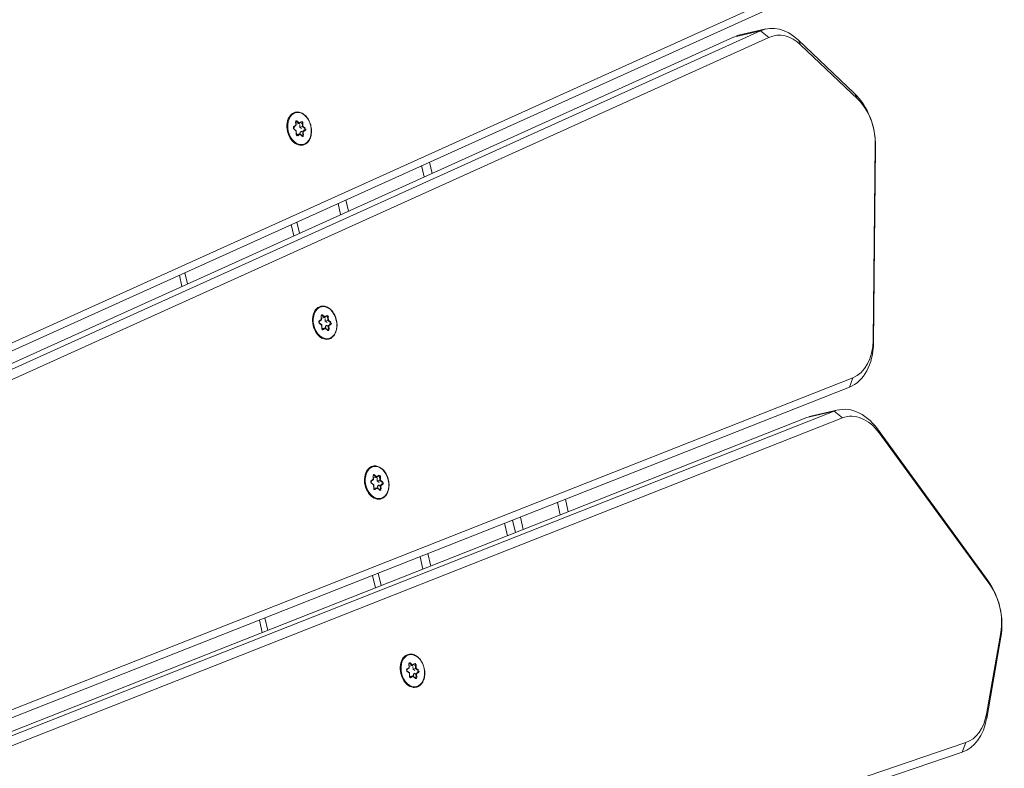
# Model space of a CAD drawing. Extents: x 5477758 to 5478338, y 5918274 to 5918502.
# Tile 110 of 121: x 5477952.148 to 5477952.498, y 5918462.979 to 5918463.244. Entities that reach past the tile are written whole.
import ezdxf

# ---------------------------------------------------------------- set-up
doc = ezdxf.new("R2010")
doc.units = 0
doc.layers.get('0').update_dxf_attribs({"color": 8, "linetype": 'CONTINUOUS', "lineweight": 13})
doc.layers.add('0_PROJEKTOWANE ZABAWKI', color=8, linetype='CONTINUOUS', lineweight=0)

# ---------------------------------------------------------------- blocks, each defined once
blk = doc.blocks.new('zw$CEC1')
for p, q in [((1083.096, -594.164), (1089.242, -591.553)), ((1089.242, -591.553), (1089.087, -591.583)), ((1090.993, -591.553), (1091.147, -591.583)), ((1090.993, -591.553), (1093.703, -592.704)), ((1089.087, -591.583), (1082.941, -594.194)), ((1093.858, -592.734), (1091.147, -591.583)), ((1069.031, -593.757), (1071.343, -592.232)), ((1071.343, -592.232), (1071.139, -592.289)), ((1073.056, -591.975), (1073.154, -591.986)), ((1073.056, -591.975), (1079.835, -593.625)), ((1079.933, -593.637), (1073.154, -591.986)), ((1071.139, -592.289), (1068.826, -593.814)), ((1093.703, -592.704), (1093.858, -592.734)), ((1067.052, -593.583), (1079.973, -658.59)), ((1079.835, -593.625), (1079.933, -593.637)), ((1094.523, -593.651), (1094.823, -593.848)), ((1094.523, -593.651), (1100.999, -659.137)), ((1080.27, -658.772), (1067.349, -593.766)), ((1069.031, -593.757), (1068.826, -593.814)), ((1101.299, -659.334), (1094.823, -593.848)), ((1083.096, -594.164), (1082.941, -594.194)), ((1080.973, -594.636), (1081.271, -594.826)), ((1080.973, -594.636), (1090.271, -657.193)), ((1068.19, -594.848), (1068.19, -595.838)), ((1068.507, -594.803), (1068.21, -595.045)), ((1068.21, -595.045), (1081.13, -660.052)), ((1068.21, -596.035), (1068.21, -595.045)), ((1081.427, -659.81), (1068.507, -594.803)), ((1090.569, -657.383), (1081.271, -594.826)), ((1081.971, -596.396), (1081.971, -595.406)), ((1082.281, -595.32), (1081.982, -595.554)), ((1091.579, -657.877), (1082.281, -595.32)), ((1081.982, -595.554), (1091.281, -658.111)), ((1081.982, -596.544), (1081.982, -595.554)), ((1081.13, -661.042), (1068.21, -596.035)), ((1091.281, -659.101), (1081.982, -596.544)), ((1083.325, -605.578), (1082.869, -605.578)), ((1082.914, -605.878), (1083.37, -605.878)), ((1083.578, -607.278), (1083.122, -607.278)), ((1070.504, -607.578), (1070.095, -607.578)), ((1083.622, -607.578), (1083.166, -607.578)), ((1070.154, -607.878), (1070.563, -607.878)), ((1083.211, -607.878), (1083.667, -607.878)), ((1071.14, -610.778), (1070.731, -610.778)), ((1084.098, -610.778), (1083.642, -610.778)), ((1070.79, -611.078), (1071.199, -611.078)), ((1083.687, -611.078), (1084.143, -611.078)), ((1067.688, -611.776), (1067.599, -611.841)), ((1067.61, -611.859), (1067.704, -611.79)), ((1067.61, -611.862), (1067.61, -611.859)), ((1067.653, -611.69), (1067.688, -611.776)), ((1067.704, -611.787), (1067.666, -611.695)), ((1067.684, -611.9), (1067.704, -611.885)), ((1067.703, -611.671), (1067.835, -611.694)), ((1067.703, -611.675), (1067.703, -611.671)), ((1067.704, -611.79), (1067.704, -611.885)), ((1067.83, -611.672), (1067.707, -611.65)), ((1067.741, -611.773), (1067.835, -611.79)), ((1067.918, -611.608), (1067.83, -611.672)), ((1067.835, -611.694), (1067.929, -611.625)), ((1067.835, -611.694), (1067.835, -611.79)), ((1067.835, -611.79), (1067.902, -611.741)), ((1067.929, -611.625), (1067.929, -611.629)), ((1067.979, -611.634), (1068.017, -611.727)), ((1067.979, -611.638), (1067.979, -611.634)), ((1067.99, -611.757), (1068.017, -611.822)), ((1068.029, -611.707), (1067.994, -611.621)), ((1068.017, -611.727), (1068.148, -611.75)), ((1068.017, -611.727), (1068.017, -611.822)), ((1068.017, -611.822), (1068.09, -611.835)), ((1068.152, -611.729), (1068.029, -611.707)), ((1068.069, -611.854), (1068.106, -611.946)), ((1068.069, -611.854), (1068.069, -611.947)), ((1068.165, -611.78), (1068.072, -611.849)), ((1068.085, -611.846), (1068.174, -611.782)), ((1068.12, -611.933), (1068.085, -611.846)), ((1068.148, -611.75), (1068.148, -611.753)), ((1080.538, -611.849), (1080.573, -611.935)), ((1080.589, -611.946), (1080.551, -611.854)), ((1080.588, -611.83), (1080.72, -611.854)), ((1080.588, -611.834), (1080.588, -611.83)), ((1080.715, -611.831), (1080.592, -611.809)), ((1080.803, -611.767), (1080.715, -611.831)), ((1080.72, -611.854), (1080.814, -611.785)), ((1080.72, -611.854), (1080.72, -611.949)), ((1080.814, -611.785), (1080.814, -611.788)), ((1080.864, -611.793), (1080.902, -611.886)), ((1080.864, -611.797), (1080.864, -611.793)), ((1080.914, -611.866), (1080.879, -611.78)), ((1080.902, -611.886), (1081.033, -611.909)), ((1080.902, -611.886), (1080.902, -611.981)), ((1081.037, -611.888), (1080.914, -611.866)), ((1067.621, -611.894), (1067.744, -611.916)), ((1067.753, -611.913), (1067.623, -611.89)), ((1067.744, -611.916), (1067.779, -612.002)), ((1067.793, -612.007), (1067.756, -611.915)), ((1067.939, -611.946), (1067.846, -612.014)), ((1067.855, -612.015), (1067.943, -611.951)), ((1068.069, -611.968), (1067.94, -611.946)), ((1067.943, -611.951), (1068.066, -611.972)), ((1068.106, -611.946), (1068.106, -611.95)), ((1080.573, -611.935), (1080.484, -612)), ((1080.495, -612.018), (1080.589, -611.949)), ((1080.495, -612.022), (1080.495, -612.018)), ((1080.506, -612.053), (1080.629, -612.075)), ((1080.638, -612.072), (1080.508, -612.049)), ((1080.569, -612.06), (1080.589, -612.044)), ((1080.589, -611.949), (1080.589, -612.044)), ((1080.626, -611.933), (1080.72, -611.949)), ((1080.629, -612.075), (1080.664, -612.161)), ((1080.678, -612.166), (1080.641, -612.074)), ((1080.72, -611.949), (1080.787, -611.9)), ((1080.824, -612.105), (1080.731, -612.173)), ((1080.74, -612.174), (1080.828, -612.11)), ((1080.954, -612.127), (1080.824, -612.105)), ((1080.828, -612.11), (1080.951, -612.132)), ((1080.875, -611.916), (1080.902, -611.981)), ((1080.902, -611.981), (1080.975, -611.994)), ((1080.953, -612.013), (1080.991, -612.105)), ((1080.953, -612.013), (1080.953, -612.106)), ((1081.05, -611.94), (1080.956, -612.008)), ((1080.97, -612.006), (1081.059, -611.941)), ((1081.005, -612.092), (1080.97, -612.006)), ((1080.991, -612.105), (1080.991, -612.109)), ((1081.033, -611.909), (1081.033, -611.912)), ((1087.38, -612.211), (1087.291, -612.275)), ((1087.302, -612.293), (1087.396, -612.224)), ((1087.345, -612.124), (1087.38, -612.211)), ((1087.396, -612.221), (1087.359, -612.129)), ((1087.395, -612.105), (1087.527, -612.129)), ((1087.395, -612.109), (1087.395, -612.105)), ((1087.396, -612.224), (1087.396, -612.32)), ((1087.522, -612.106), (1087.399, -612.085)), ((1087.434, -612.208), (1087.527, -612.224)), ((1087.61, -612.042), (1087.522, -612.106)), ((1087.527, -612.129), (1087.621, -612.06)), ((1087.527, -612.129), (1087.527, -612.224)), ((1087.527, -612.224), (1087.594, -612.175)), ((1087.621, -612.06), (1087.621, -612.063)), ((1087.672, -612.069), (1087.709, -612.161)), ((1087.672, -612.072), (1087.672, -612.069)), ((1087.682, -612.191), (1087.709, -612.256)), ((1087.721, -612.141), (1087.686, -612.055)), ((1087.709, -612.161), (1087.841, -612.184)), ((1087.709, -612.161), (1087.709, -612.256)), ((1087.844, -612.163), (1087.721, -612.141)), ((1087.857, -612.215), (1087.764, -612.283)), ((1087.777, -612.281), (1087.866, -612.216)), ((1087.841, -612.184), (1087.841, -612.188)), ((1074.617, -612.453), (1074.529, -612.517)), ((1074.54, -612.535), (1074.634, -612.466)), ((1074.54, -612.539), (1074.54, -612.535)), ((1074.551, -612.57), (1074.674, -612.592)), ((1074.682, -612.589), (1074.553, -612.566)), ((1074.582, -612.366), (1074.617, -612.453)), ((1074.633, -612.463), (1074.596, -612.371)), ((1074.614, -612.577), (1074.634, -612.562)), ((1074.633, -612.347), (1074.764, -612.371)), ((1074.633, -612.351), (1074.633, -612.347)), ((1074.634, -612.466), (1074.634, -612.562)), ((1074.76, -612.348), (1074.636, -612.327)), ((1074.671, -612.45), (1074.764, -612.466)), ((1074.848, -612.284), (1074.76, -612.348)), ((1074.764, -612.371), (1074.859, -612.302)), ((1074.764, -612.371), (1074.764, -612.466)), ((1074.764, -612.466), (1074.831, -612.417)), ((1074.859, -612.302), (1074.859, -612.305)), ((1074.909, -612.311), (1074.946, -612.403)), ((1074.909, -612.314), (1074.909, -612.311)), ((1074.92, -612.433), (1074.946, -612.498)), ((1074.959, -612.383), (1074.924, -612.297)), ((1074.946, -612.403), (1075.078, -612.426)), ((1074.946, -612.403), (1074.946, -612.498)), ((1074.946, -612.498), (1075.02, -612.511)), ((1075.082, -612.405), (1074.959, -612.383)), ((1074.998, -612.53), (1075.036, -612.623)), ((1074.998, -612.53), (1074.998, -612.623)), ((1075.094, -612.457), (1075.001, -612.525)), ((1075.015, -612.523), (1075.103, -612.458)), ((1075.05, -612.609), (1075.015, -612.523)), ((1075.078, -612.426), (1075.078, -612.429)), ((1087.302, -612.297), (1087.302, -612.293)), ((1087.313, -612.328), (1087.436, -612.35)), ((1087.445, -612.347), (1087.316, -612.324)), ((1087.376, -612.335), (1087.396, -612.32)), ((1087.436, -612.35), (1087.471, -612.436)), ((1087.485, -612.441), (1087.448, -612.349)), ((1087.631, -612.38), (1087.538, -612.448)), ((1087.547, -612.45), (1087.635, -612.385)), ((1087.761, -612.403), (1087.632, -612.38)), ((1087.635, -612.385), (1087.758, -612.407)), ((1087.709, -612.256), (1087.782, -612.269)), ((1087.761, -612.288), (1087.798, -612.381)), ((1087.761, -612.288), (1087.761, -612.381)), ((1087.812, -612.367), (1087.777, -612.281)), ((1087.798, -612.381), (1087.798, -612.384)), ((1071.514, -612.658), (1071.104, -612.658)), ((1071.147, -612.87), (1071.556, -612.87)), ((1074.674, -612.592), (1074.709, -612.678)), ((1074.723, -612.683), (1074.685, -612.591)), ((1074.869, -612.622), (1074.776, -612.69)), ((1074.784, -612.692), (1074.873, -612.627)), ((1074.998, -612.644), (1074.869, -612.622)), ((1074.873, -612.627), (1074.996, -612.649)), ((1075.036, -612.623), (1075.036, -612.626)), ((1084.378, -612.658), (1083.921, -612.658)), ((1083.953, -612.87), (1084.409, -612.87)), ((1072.366, -616.946), (1071.957, -616.946)), ((1085.015, -616.946), (1084.559, -616.946)), ((1071.999, -617.158), (1072.408, -617.158)), ((1084.59, -617.158), (1085.046, -617.158))]:
    blk.add_line(p, q)
for centre, major_axis, ratio, start_param, end_param in [((1090.117, -592.795), (-2, 0), 0.707107, 4.171337, 5.253441), ((1090.117, -592.583), (1.7, 0), 0.707107, 1.029744, 2.111848), ((1072.503, -593.323), (-2, 0), 0.707107, 4.380776, 5.462881), ((1072.503, -593.111), (1.7, 0), 0.707107, 1.239184, 2.321288), ((1092.827, -593.735), (1.7, 0), 0.707107, 0.069813, 1.029744), ((1092.827, -593.947), (2, 0), 0.707107, 0.069813, 1.029744), ((1079.282, -594.762), (1.7, 0), 0.707107, 0.10472, 1.239184), ((1079.282, -594.974), (2, 0), 0.707107, 0.10472, 1.239184), ((1070.19, -594.848), (-2, 0), 0.707107, 5.462881, 6.422812), ((1070.19, -594.636), (-1.7, 0), 0.707107, 5.462881, 6.422812), ((1083.971, -595.406), (-2, 0), 0.707107, 5.253441, 6.387905), ((1083.971, -595.194), (-1.7, 0), 0.707107, 5.253441, 6.387905), ((1070.19, -595.838), (-2, 0), 0.707107, 0, 0.139626), ((1083.971, -596.396), (-2, 0), 0.707107, 0, 0.10472), ((1067.886, -611.826), (-0.6, 0), 0.707107, 0, 3.141593), ((1067.632, -611.863), (-0.045, 0), 0.707107, 5.515192, 7.609587), ((1067.599, -611.852), (-0.0089, 0.0121), 0.508626, 3.748748, 5.319544), ((1067.632, -611.874), (-0.03, 0), 0.707107, 5.515192, 6.283185), ((1067.886, -611.826), (-0.25, 0), 0.707107, 0.095219, 0.407877), ((1067.696, -611.681), (-0.045, 0), 0.707107, 4.467995, 6.56239), ((1067.653, -611.701), (0.0139, 0.0056), 0.679724, 0, 1.301881), ((1067.696, -611.692), (-0.03, 0), 0.707107, 4.467995, 6.283185), ((1067.886, -611.826), (0.25, 0), 0.707107, 2.189614, 2.547433), ((1067.688, -611.787), (0.0166, -0.0047), 0.601017, 0.16912, 1.739916), ((1067.707, -611.661), (0.0026, 0.0148), 0.171098, 0.800479, 2.371275), ((1067.83, -611.683), (0.0037, -0.0158), 0.19164, 0.688736, 2.259533), ((1067.886, -611.826), (0.25, 0), 0.707107, 1.142416, 1.510388), ((1067.951, -611.63), (0.045, 0), 0.707107, 0.279204, 2.3736), ((1067.918, -611.618), (-0.0089, 0.0121), 0.508626, 3.748748, 5.319544), ((1067.951, -611.64), (0.03, 0), 0.707107, 0.279204, 2.3736), ((1067.994, -611.631), (-0.0139, -0.0056), 0.679724, 4.443473, 6.01427), ((1068.029, -611.718), (-0.0104, -0.0129), 0.462667, 4.192773, 5.763569), ((1068.085, -611.857), (-0.0166, 0.0047), 0.601017, 4.881509, 6.452305), ((1067.886, -611.826), (0.25, 0), 0.707107, 0.130169, 0.46319), ((1068.152, -611.74), (0.0026, 0.0148), 0.171098, 0.800479, 2.371275), ((1068.141, -611.77), (0.03, 0), 0.707107, 0, 1.326402), ((1068.141, -611.76), (0.045, 0), 0.707107, 5.515192, 7.609587), ((1068.174, -611.792), (-0.0089, 0.0121), 0.508626, 5.319544, 6.283185), ((1080.581, -611.84), (-0.045, 0), 0.707107, 4.467995, 6.56239), ((1080.538, -611.86), (0.0139, 0.0056), 0.679724, 0, 1.301881), ((1080.581, -611.851), (-0.03, 0), 0.707107, 4.467995, 6.283185), ((1080.771, -611.985), (0.25, 0), 0.707107, 2.189614, 2.547433), ((1080.592, -611.82), (0.0026, 0.0148), 0.171098, 0.800479, 2.371275), ((1080.715, -611.842), (0.0037, -0.0158), 0.19164, 0.688736, 2.259533), ((1080.771, -611.985), (0.25, 0), 0.707107, 1.142416, 1.510388), ((1080.836, -611.789), (0.045, 0), 0.707107, 0.279204, 2.3736), ((1080.803, -611.777), (-0.0089, 0.0121), 0.508626, 3.748748, 5.319544), ((1080.836, -611.799), (0.03, 0), 0.707107, 0.279204, 2.3736), ((1080.879, -611.791), (-0.0139, -0.0056), 0.679724, 4.443473, 6.01427), ((1080.914, -611.877), (-0.0104, -0.0129), 0.462667, 4.192773, 5.763569), ((1081.037, -611.899), (0.0026, 0.0148), 0.171098, 0.800479, 2.371275), ((1081.026, -611.919), (0.045, 0), 0.707107, 5.515192, 7.609587), ((1067.621, -611.905), (0.0026, 0.0148), 0.171098, 0, 0.800479), ((1067.744, -611.926), (-0.0104, -0.0129), 0.462667, 2.890892, 4.192773), ((1067.779, -612.013), (0.0139, 0.0056), 0.679724, 0, 1.301881), ((1067.822, -611.993), (-0.045, 0), 0.707107, 0.279204, 2.3736), ((1067.886, -611.826), (-0.25, 0), 0.707107, 1.152569, 1.475438), ((1067.855, -612.026), (-0.0089, 0.0121), 0.508626, 5.319544, 6.283185), ((1067.943, -611.961), (0.0037, -0.0158), 0.19164, 2.259533, 3.223174), ((1067.886, -611.826), (-0.25, 0), 0.707107, 2.244927, 2.557585), ((1068.077, -611.942), (0.045, 0), 0.707107, 4.467995, 6.56239), ((1068.066, -611.983), (0.0026, 0.0148), 0.171098, 0, 0.800479), ((1068.12, -611.943), (-0.0139, -0.0056), 0.679724, 4.443473, 6.01427), ((1068.077, -611.952), (0.03, 0), 0.707107, 0, 0.279204), ((1080.771, -611.985), (-0.6, 0), 0.707107, 0, 3.141593), ((1080.517, -612.022), (-0.045, 0), 0.707107, 5.515192, 7.609587), ((1080.484, -612.011), (-0.0089, 0.0121), 0.508626, 3.748748, 5.319544), ((1080.517, -612.033), (-0.03, 0), 0.707107, 5.515192, 6.283185), ((1080.506, -612.064), (0.0026, 0.0148), 0.171098, 0, 0.800479), ((1080.771, -611.985), (-0.25, 0), 0.707107, 0.095219, 0.407877), ((1080.573, -611.946), (0.0166, -0.0047), 0.601017, 0.16912, 1.739916), ((1080.629, -612.085), (-0.0104, -0.0129), 0.462667, 2.890892, 4.192773), ((1080.664, -612.172), (0.0139, 0.0056), 0.679724, 0, 1.301881), ((1080.707, -612.152), (-0.045, 0), 0.707107, 0.279204, 2.3736), ((1080.771, -611.985), (-0.25, 0), 0.707107, 1.152569, 1.475438), ((1080.74, -612.185), (-0.0089, 0.0121), 0.508626, 5.319544, 6.283185), ((1080.828, -612.12), (0.0037, -0.0158), 0.19164, 2.259533, 3.223174), ((1080.771, -611.985), (-0.25, 0), 0.707107, 2.244927, 2.557585), ((1080.962, -612.101), (0.045, 0), 0.707107, 4.467995, 6.56239), ((1080.951, -612.142), (0.0026, 0.0148), 0.171098, 0, 0.800479), ((1080.97, -612.016), (-0.0166, 0.0047), 0.601017, 4.881509, 6.452305), ((1081.005, -612.103), (-0.0139, -0.0056), 0.679724, 4.443473, 6.01427), ((1080.962, -612.111), (0.03, 0), 0.707107, 0, 0.279204), ((1080.771, -611.985), (0.25, 0), 0.707107, 0.130169, 0.46319), ((1081.026, -611.929), (0.03, 0), 0.707107, 0, 1.326402), ((1081.059, -611.952), (-0.0089, 0.0121), 0.508626, 5.319544, 6.283185), ((1087.388, -612.115), (-0.045, 0), 0.707107, 4.467995, 6.56239), ((1087.345, -612.135), (0.0139, 0.0056), 0.679724, 0, 1.301881), ((1087.388, -612.126), (-0.03, 0), 0.707107, 4.467995, 6.283185), ((1087.579, -612.26), (0.25, 0), 0.707107, 2.189614, 2.547433), ((1087.38, -612.221), (0.0166, -0.0047), 0.601017, 0.16912, 1.739916), ((1087.399, -612.095), (0.0026, 0.0148), 0.171098, 0.800479, 2.371275), ((1087.522, -612.117), (0.0037, -0.0158), 0.19164, 0.688736, 2.259533), ((1087.579, -612.26), (0.25, 0), 0.707107, 1.142416, 1.510388), ((1087.643, -612.064), (0.045, 0), 0.707107, 0.279204, 2.3736), ((1087.61, -612.052), (-0.0089, 0.0121), 0.508626, 3.748748, 5.319544), ((1087.643, -612.074), (0.03, 0), 0.707107, 0.279204, 2.3736), ((1087.686, -612.066), (-0.0139, -0.0056), 0.679724, 4.443473, 6.01427), ((1087.721, -612.152), (-0.0104, -0.0129), 0.462667, 4.192773, 5.763569), ((1087.579, -612.26), (0.25, 0), 0.707107, 0.130169, 0.46319), ((1087.844, -612.174), (0.0026, 0.0148), 0.171098, 0.800479, 2.371275), ((1087.833, -612.205), (0.03, 0), 0.707107, 0, 1.326402), ((1087.833, -612.194), (0.045, 0), 0.707107, 5.515192, 7.609587), ((1087.866, -612.227), (-0.0089, 0.0121), 0.508626, 5.319544, 6.283185), ((1074.816, -612.502), (-0.6, 0), 0.707107, 0, 3.141593), ((1074.561, -612.539), (-0.045, 0), 0.707107, 5.515192, 7.609587), ((1074.529, -612.528), (-0.0089, 0.0121), 0.508626, 3.748748, 5.319544), ((1074.561, -612.55), (-0.03, 0), 0.707107, 5.515192, 6.283185), ((1074.551, -612.581), (0.0026, 0.0148), 0.171098, 0, 0.800479), ((1074.816, -612.502), (-0.25, 0), 0.707107, 0.095219, 0.407877), ((1074.626, -612.357), (-0.045, 0), 0.707107, 4.467995, 6.56239), ((1074.582, -612.377), (0.0139, 0.0056), 0.679724, 0, 1.301881), ((1074.626, -612.368), (-0.03, 0), 0.707107, 4.467995, 6.283185), ((1074.816, -612.502), (0.25, 0), 0.707107, 2.189614, 2.547433), ((1074.617, -612.463), (0.0166, -0.0047), 0.601017, 0.16912, 1.739916), ((1074.636, -612.337), (0.0026, 0.0148), 0.171098, 0.800479, 2.371275), ((1074.674, -612.602), (-0.0104, -0.0129), 0.462667, 2.890892, 4.192773), ((1074.76, -612.359), (0.0037, -0.0158), 0.19164, 0.688736, 2.259533), ((1074.816, -612.502), (0.25, 0), 0.707107, 1.142416, 1.510388), ((1074.88, -612.306), (0.045, 0), 0.707107, 0.279204, 2.3736), ((1074.848, -612.294), (-0.0089, 0.0121), 0.508626, 3.748748, 5.319544), ((1074.88, -612.316), (0.03, 0), 0.707107, 0.279204, 2.3736), ((1074.924, -612.308), (-0.0139, -0.0056), 0.679724, 4.443473, 6.01427), ((1074.959, -612.394), (-0.0104, -0.0129), 0.462667, 4.192773, 5.763569), ((1075.015, -612.533), (-0.0166, 0.0047), 0.601017, 4.881509, 6.452305), ((1074.816, -612.502), (0.25, 0), 0.707107, 0.130169, 0.46319), ((1075.082, -612.416), (0.0026, 0.0148), 0.171098, 0.800479, 2.371275), ((1075.071, -612.447), (0.03, 0), 0.707107, 0, 1.326402), ((1075.071, -612.436), (0.045, 0), 0.707107, 5.515192, 7.609587), ((1075.103, -612.469), (-0.0089, 0.0121), 0.508626, 5.319544, 6.283185), ((1087.579, -612.26), (-0.6, 0), 0.707107, 0, 3.141593), ((1087.324, -612.297), (-0.045, 0), 0.707107, 5.515192, 7.609587), ((1087.291, -612.286), (-0.0089, 0.0121), 0.508626, 3.748748, 5.319544), ((1087.324, -612.308), (-0.03, 0), 0.707107, 5.515192, 6.283185), ((1087.313, -612.339), (0.0026, 0.0148), 0.171098, 0, 0.800479), ((1087.579, -612.26), (-0.25, 0), 0.707107, 0.095219, 0.407877), ((1087.436, -612.36), (-0.0104, -0.0129), 0.462667, 2.890892, 4.192773), ((1087.471, -612.447), (0.0139, 0.0056), 0.679724, 0, 1.301881), ((1087.514, -612.427), (-0.045, 0), 0.707107, 0.279204, 2.3736), ((1087.579, -612.26), (-0.25, 0), 0.707107, 1.152569, 1.475438), ((1087.547, -612.46), (-0.0089, 0.0121), 0.508626, 5.319544, 6.283185), ((1087.635, -612.396), (0.0037, -0.0158), 0.19164, 2.259533, 3.223174), ((1087.579, -612.26), (-0.25, 0), 0.707107, 2.244927, 2.557585), ((1087.769, -612.376), (0.045, 0), 0.707107, 4.467995, 6.56239), ((1087.758, -612.417), (0.0026, 0.0148), 0.171098, 0, 0.800479), ((1087.777, -612.291), (-0.0166, 0.0047), 0.601017, 4.881509, 6.452305), ((1087.812, -612.378), (-0.0139, -0.0056), 0.679724, 4.443473, 6.01427), ((1087.769, -612.386), (0.03, 0), 0.707107, 0, 0.279204), ((1074.709, -612.689), (0.0139, 0.0056), 0.679724, 0, 1.301881), ((1074.752, -612.669), (-0.045, 0), 0.707107, 0.279204, 2.3736), ((1074.816, -612.502), (-0.25, 0), 0.707107, 1.152569, 1.475438), ((1074.784, -612.702), (-0.0089, 0.0121), 0.508626, 5.319544, 6.283185), ((1074.873, -612.638), (0.0037, -0.0158), 0.19164, 2.259533, 3.223174), ((1074.816, -612.502), (-0.25, 0), 0.707107, 2.244927, 2.557585), ((1075.007, -612.618), (0.045, 0), 0.707107, 4.467995, 6.56239), ((1074.996, -612.659), (0.0026, 0.0148), 0.171098, 0, 0.800479), ((1075.05, -612.62), (-0.0139, -0.0056), 0.679724, 4.443473, 6.01427), ((1075.007, -612.628), (0.03, 0), 0.707107, 0, 0.279204)]:
    blk.add_ellipse(centre, major_axis=major_axis, ratio=ratio, start_param=start_param, end_param=end_param)
for centre in [(1067.886, -611.811), (1080.771, -611.971), (1087.579, -612.246), (1074.816, -612.488)]:
    blk.add_ellipse(centre, major_axis=(0.58, 0), ratio=0.707107)
for points, knots in [([(1067.286, -611.826), (1067.286, -611.78), (1067.296, -611.735), (1067.336, -611.649), (1067.365, -611.608), (1067.44, -611.534), (1067.486, -611.502), (1067.59, -611.448), (1067.649, -611.428), (1067.771, -611.401), (1067.836, -611.395), (1067.964, -611.397), (1068.028, -611.405), (1068.149, -611.436), (1068.206, -611.458), (1068.307, -611.515), (1068.351, -611.549), (1068.423, -611.627), (1068.449, -611.669), (1068.48, -611.75), (1068.486, -611.788), (1068.486, -611.826)], [6.038791, 6.038791, 6.038791, 6.038791, 6.34864, 6.34864, 6.66324, 6.66324, 6.984393, 6.984393, 7.307998, 7.307998, 7.63188, 7.63188, 7.955712, 7.955712, 8.279598, 8.279598, 8.603057, 8.603057, 8.923488, 8.923488, 9.180384, 9.180384, 9.180384, 9.180384]), ([(1067.602, -611.874), (1067.602, -611.875), (1067.602, -611.876), (1067.603, -611.878), (1067.603, -611.879), (1067.605, -611.881), (1067.607, -611.883), (1067.611, -611.885), (1067.613, -611.887), (1067.618, -611.888), (1067.621, -611.889), (1067.623, -611.89)], [0.244394, 0.244394, 0.244394, 0.244394, 0.509675, 0.509675, 0.774955, 0.774955, 1.040236, 1.040236, 1.305516, 1.305516, 1.570796, 1.570796, 1.570796, 1.570796]), ([(1067.666, -611.692), (1067.666, -611.692), (1067.666, -611.692), (1067.666, -611.693), (1067.666, -611.693), (1067.666, -611.693), (1067.666, -611.693), (1067.666, -611.694), (1067.666, -611.694), (1067.666, -611.695), (1067.666, -611.695), (1067.666, -611.695)], [0.2443943, 0.2443943, 0.2443943, 0.2443943, 0.3002352, 0.3002352, 0.3560761, 0.3560761, 0.411917, 0.411917, 0.4677579, 0.4677579, 0.5235988, 0.5235988, 0.5235988, 0.5235988]), ([(1068.165, -611.78), (1068.166, -611.78), (1068.167, -611.779), (1068.168, -611.777), (1068.169, -611.777), (1068.17, -611.775), (1068.17, -611.775), (1068.171, -611.773), (1068.171, -611.773), (1068.171, -611.771), (1068.171, -611.771), (1068.171, -611.77)], [2.6179939, 2.6179939, 2.6179939, 2.6179939, 2.7715925, 2.7715925, 2.9251911, 2.9251911, 3.0787897, 3.0787897, 3.2323883, 3.2323883, 3.385987, 3.385987, 3.385987, 3.385987]), ([(1080.171, -611.985), (1080.171, -611.939), (1080.181, -611.894), (1080.22, -611.808), (1080.25, -611.767), (1080.325, -611.693), (1080.371, -611.661), (1080.475, -611.608), (1080.534, -611.587), (1080.656, -611.56), (1080.721, -611.554), (1080.849, -611.556), (1080.913, -611.564), (1081.034, -611.595), (1081.091, -611.617), (1081.192, -611.674), (1081.236, -611.709), (1081.308, -611.786), (1081.334, -611.828), (1081.365, -611.91), (1081.371, -611.947), (1081.371, -611.985)], [6.038791, 6.038791, 6.038791, 6.038791, 6.34864, 6.34864, 6.66324, 6.66324, 6.984393, 6.984393, 7.307998, 7.307998, 7.63188, 7.63188, 7.955712, 7.955712, 8.279598, 8.279598, 8.603057, 8.603057, 8.923488, 8.923488, 9.180384, 9.180384, 9.180384, 9.180384]), ([(1080.551, -611.851), (1080.551, -611.851), (1080.551, -611.851), (1080.551, -611.852), (1080.551, -611.852), (1080.551, -611.852), (1080.551, -611.853), (1080.551, -611.853), (1080.551, -611.853), (1080.551, -611.854), (1080.551, -611.854), (1080.551, -611.854)], [0.2443943, 0.2443943, 0.2443943, 0.2443943, 0.3002352, 0.3002352, 0.3560761, 0.3560761, 0.411917, 0.411917, 0.4677579, 0.4677579, 0.5235988, 0.5235988, 0.5235988, 0.5235988]), ([(1086.979, -612.26), (1086.979, -612.214), (1086.989, -612.169), (1087.028, -612.083), (1087.057, -612.042), (1087.132, -611.969), (1087.178, -611.936), (1087.282, -611.883), (1087.341, -611.862), (1087.463, -611.835), (1087.528, -611.829), (1087.656, -611.831), (1087.72, -611.839), (1087.841, -611.87), (1087.898, -611.892), (1087.999, -611.949), (1088.044, -611.984), (1088.115, -612.061), (1088.142, -612.104), (1088.172, -612.185), (1088.179, -612.222), (1088.179, -612.26)], [6.038791, 6.038791, 6.038791, 6.038791, 6.34864, 6.34864, 6.66324, 6.66324, 6.984393, 6.984393, 7.307998, 7.307998, 7.63188, 7.63188, 7.955712, 7.955712, 8.279598, 8.279598, 8.603057, 8.603057, 8.923488, 8.923488, 9.180384, 9.180384, 9.180384, 9.180384]), ([(1067.793, -612.007), (1067.794, -612.009), (1067.795, -612.011), (1067.799, -612.014), (1067.801, -612.015), (1067.805, -612.018), (1067.808, -612.019), (1067.814, -612.02), (1067.817, -612.02), (1067.823, -612.021), (1067.826, -612.021), (1067.832, -612.02), (1067.835, -612.019), (1067.841, -612.017), (1067.843, -612.016), (1067.845, -612.014), (1067.845, -612.014), (1067.846, -612.014)], [0.523599, 0.523599, 0.523599, 0.523599, 0.927172, 0.927172, 1.204378, 1.204378, 1.47422, 1.47422, 1.746688, 1.746688, 2.021391, 2.021391, 2.295276, 2.295276, 2.566083, 2.566083, 2.617994, 2.617994, 2.617994, 2.617994]), ([(1068.069, -611.968), (1068.072, -611.969), (1068.075, -611.969), (1068.081, -611.969), (1068.084, -611.969), (1068.09, -611.967), (1068.093, -611.966), (1068.098, -611.964), (1068.1, -611.963), (1068.103, -611.96), (1068.104, -611.959), (1068.106, -611.956), (1068.107, -611.955), (1068.107, -611.953), (1068.107, -611.953), (1068.107, -611.952)], [1.570796, 1.570796, 1.570796, 1.570796, 1.844329, 1.844329, 2.119118, 2.119118, 2.392017, 2.392017, 2.661992, 2.661992, 2.936562, 2.936562, 3.253095, 3.253095, 3.385987, 3.385987, 3.385987, 3.385987]), ([(1074.216, -612.502), (1074.216, -612.456), (1074.226, -612.411), (1074.265, -612.325), (1074.294, -612.284), (1074.369, -612.21), (1074.416, -612.178), (1074.52, -612.125), (1074.578, -612.104), (1074.701, -612.077), (1074.765, -612.071), (1074.893, -612.073), (1074.957, -612.081), (1075.078, -612.112), (1075.135, -612.134), (1075.237, -612.191), (1075.281, -612.226), (1075.352, -612.303), (1075.379, -612.346), (1075.409, -612.427), (1075.416, -612.464), (1075.416, -612.502)], [6.038791, 6.038791, 6.038791, 6.038791, 6.34864, 6.34864, 6.66324, 6.66324, 6.984393, 6.984393, 7.307998, 7.307998, 7.63188, 7.63188, 7.955712, 7.955712, 8.279598, 8.279598, 8.603057, 8.603057, 8.923488, 8.923488, 9.180384, 9.180384, 9.180384, 9.180384]), ([(1080.487, -612.033), (1080.487, -612.034), (1080.487, -612.035), (1080.488, -612.037), (1080.488, -612.038), (1080.49, -612.041), (1080.492, -612.042), (1080.496, -612.044), (1080.498, -612.046), (1080.503, -612.048), (1080.505, -612.048), (1080.508, -612.049)], [0.244394, 0.244394, 0.244394, 0.244394, 0.509675, 0.509675, 0.774955, 0.774955, 1.040236, 1.040236, 1.305516, 1.305516, 1.570796, 1.570796, 1.570796, 1.570796]), ([(1080.678, -612.166), (1080.679, -612.168), (1080.68, -612.17), (1080.684, -612.173), (1080.686, -612.174), (1080.69, -612.177), (1080.693, -612.178), (1080.699, -612.179), (1080.702, -612.18), (1080.708, -612.18), (1080.711, -612.18), (1080.717, -612.179), (1080.72, -612.178), (1080.725, -612.176), (1080.728, -612.175), (1080.73, -612.173), (1080.73, -612.173), (1080.731, -612.173)], [0.523599, 0.523599, 0.523599, 0.523599, 0.927172, 0.927172, 1.204378, 1.204378, 1.47422, 1.47422, 1.746688, 1.746688, 2.021391, 2.021391, 2.295276, 2.295276, 2.566083, 2.566083, 2.617994, 2.617994, 2.617994, 2.617994]), ([(1080.954, -612.127), (1080.957, -612.128), (1080.96, -612.128), (1080.966, -612.128), (1080.969, -612.128), (1080.975, -612.126), (1080.978, -612.125), (1080.983, -612.123), (1080.985, -612.122), (1080.988, -612.119), (1080.989, -612.118), (1080.991, -612.115), (1080.992, -612.114), (1080.992, -612.112), (1080.992, -612.112), (1080.992, -612.111)], [1.570796, 1.570796, 1.570796, 1.570796, 1.844329, 1.844329, 2.119118, 2.119118, 2.392017, 2.392017, 2.661992, 2.661992, 2.936562, 2.936562, 3.253095, 3.253095, 3.385987, 3.385987, 3.385987, 3.385987]), ([(1081.05, -611.94), (1081.051, -611.939), (1081.052, -611.938), (1081.053, -611.936), (1081.054, -611.936), (1081.055, -611.934), (1081.055, -611.934), (1081.056, -611.932), (1081.056, -611.932), (1081.056, -611.931), (1081.056, -611.93), (1081.056, -611.929)], [2.6179939, 2.6179939, 2.6179939, 2.6179939, 2.7715925, 2.7715925, 2.9251911, 2.9251911, 3.0787897, 3.0787897, 3.2323883, 3.2323883, 3.385987, 3.385987, 3.385987, 3.385987]), ([(1087.358, -612.126), (1087.358, -612.126), (1087.358, -612.126), (1087.358, -612.127), (1087.358, -612.127), (1087.358, -612.127), (1087.358, -612.128), (1087.358, -612.128), (1087.358, -612.128), (1087.358, -612.129), (1087.358, -612.129), (1087.359, -612.129)], [0.2443943, 0.2443943, 0.2443943, 0.2443943, 0.3002352, 0.3002352, 0.3560761, 0.3560761, 0.411917, 0.411917, 0.4677579, 0.4677579, 0.5235988, 0.5235988, 0.5235988, 0.5235988]), ([(1087.857, -612.215), (1087.858, -612.214), (1087.859, -612.213), (1087.86, -612.212), (1087.861, -612.211), (1087.862, -612.209), (1087.862, -612.209), (1087.863, -612.207), (1087.863, -612.207), (1087.863, -612.206), (1087.863, -612.205), (1087.863, -612.205)], [2.6179939, 2.6179939, 2.6179939, 2.6179939, 2.7715925, 2.7715925, 2.9251911, 2.9251911, 3.0787897, 3.0787897, 3.2323883, 3.2323883, 3.385987, 3.385987, 3.385987, 3.385987]), ([(1074.531, -612.55), (1074.531, -612.551), (1074.532, -612.552), (1074.532, -612.554), (1074.533, -612.555), (1074.535, -612.558), (1074.537, -612.559), (1074.54, -612.561), (1074.542, -612.563), (1074.547, -612.565), (1074.55, -612.565), (1074.553, -612.566)], [0.244394, 0.244394, 0.244394, 0.244394, 0.509675, 0.509675, 0.774955, 0.774955, 1.040236, 1.040236, 1.305516, 1.305516, 1.570796, 1.570796, 1.570796, 1.570796]), ([(1074.596, -612.368), (1074.596, -612.368), (1074.596, -612.368), (1074.596, -612.369), (1074.596, -612.369), (1074.596, -612.369), (1074.596, -612.37), (1074.596, -612.37), (1074.596, -612.37), (1074.596, -612.371), (1074.596, -612.371), (1074.596, -612.371)], [0.2443943, 0.2443943, 0.2443943, 0.2443943, 0.3002352, 0.3002352, 0.3560761, 0.3560761, 0.411917, 0.411917, 0.4677579, 0.4677579, 0.5235988, 0.5235988, 0.5235988, 0.5235988]), ([(1075.094, -612.457), (1075.095, -612.456), (1075.096, -612.455), (1075.098, -612.454), (1075.098, -612.453), (1075.099, -612.451), (1075.1, -612.451), (1075.1, -612.449), (1075.101, -612.449), (1075.101, -612.448), (1075.101, -612.447), (1075.101, -612.447)], [2.6179939, 2.6179939, 2.6179939, 2.6179939, 2.7715925, 2.7715925, 2.9251911, 2.9251911, 3.0787897, 3.0787897, 3.2323883, 3.2323883, 3.385987, 3.385987, 3.385987, 3.385987]), ([(1087.294, -612.308), (1087.294, -612.309), (1087.294, -612.31), (1087.295, -612.312), (1087.295, -612.313), (1087.298, -612.316), (1087.299, -612.317), (1087.303, -612.32), (1087.305, -612.321), (1087.31, -612.323), (1087.313, -612.323), (1087.316, -612.324)], [0.244394, 0.244394, 0.244394, 0.244394, 0.509675, 0.509675, 0.774955, 0.774955, 1.040236, 1.040236, 1.305516, 1.305516, 1.570796, 1.570796, 1.570796, 1.570796]), ([(1087.485, -612.441), (1087.486, -612.443), (1087.487, -612.445), (1087.491, -612.448), (1087.493, -612.45), (1087.498, -612.452), (1087.5, -612.453), (1087.506, -612.454), (1087.509, -612.455), (1087.515, -612.455), (1087.518, -612.455), (1087.524, -612.454), (1087.527, -612.453), (1087.533, -612.451), (1087.535, -612.45), (1087.537, -612.449), (1087.538, -612.448), (1087.538, -612.448)], [0.523599, 0.523599, 0.523599, 0.523599, 0.927172, 0.927172, 1.204378, 1.204378, 1.47422, 1.47422, 1.746688, 1.746688, 2.021391, 2.021391, 2.295276, 2.295276, 2.566083, 2.566083, 2.617994, 2.617994, 2.617994, 2.617994]), ([(1087.761, -612.403), (1087.764, -612.403), (1087.767, -612.403), (1087.773, -612.403), (1087.776, -612.403), (1087.782, -612.401), (1087.785, -612.401), (1087.79, -612.398), (1087.792, -612.397), (1087.795, -612.394), (1087.796, -612.393), (1087.798, -612.39), (1087.799, -612.389), (1087.799, -612.387), (1087.799, -612.387), (1087.799, -612.386)], [1.570796, 1.570796, 1.570796, 1.570796, 1.844329, 1.844329, 2.119118, 2.119118, 2.392017, 2.392017, 2.661992, 2.661992, 2.936562, 2.936562, 3.253095, 3.253095, 3.385987, 3.385987, 3.385987, 3.385987]), ([(1074.723, -612.683), (1074.723, -612.685), (1074.725, -612.687), (1074.729, -612.69), (1074.731, -612.691), (1074.735, -612.694), (1074.738, -612.695), (1074.743, -612.696), (1074.747, -612.697), (1074.753, -612.697), (1074.756, -612.697), (1074.762, -612.696), (1074.765, -612.695), (1074.77, -612.693), (1074.773, -612.692), (1074.775, -612.691), (1074.775, -612.69), (1074.776, -612.69)], [0.523599, 0.523599, 0.523599, 0.523599, 0.927172, 0.927172, 1.204378, 1.204378, 1.47422, 1.47422, 1.746688, 1.746688, 2.021391, 2.021391, 2.295276, 2.295276, 2.566083, 2.566083, 2.617994, 2.617994, 2.617994, 2.617994]), ([(1074.998, -612.644), (1075.001, -612.645), (1075.005, -612.645), (1075.011, -612.645), (1075.014, -612.645), (1075.02, -612.643), (1075.023, -612.643), (1075.027, -612.64), (1075.029, -612.639), (1075.033, -612.636), (1075.034, -612.635), (1075.036, -612.632), (1075.036, -612.631), (1075.037, -612.629), (1075.037, -612.629), (1075.037, -612.628)], [1.570796, 1.570796, 1.570796, 1.570796, 1.844329, 1.844329, 2.119118, 2.119118, 2.392017, 2.392017, 2.661992, 2.661992, 2.936562, 2.936562, 3.253095, 3.253095, 3.385987, 3.385987, 3.385987, 3.385987])]:
    blk.add_open_spline(points, degree=3, knots=knots)

msp = doc.modelspace()

# ---------------------------------------------------------------- block references
at = {"layer": '0_PROJEKTOWANE ZABAWKI', "xscale": 0.009981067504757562, "yscale": 0.009981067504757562, "zscale": 0.009981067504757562, "rotation": 283.0720937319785}
msp.add_blockref('zw$CEC1', (5477955.78541, 5918474.9692), dxfattribs=at)

doc.saveas('drawing.dxf')
